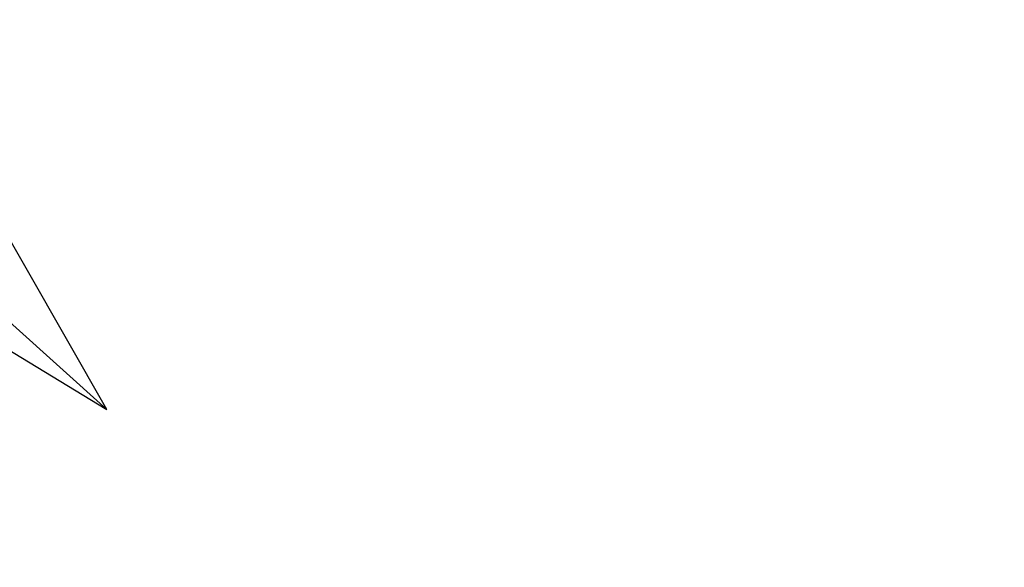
# Model space of a CAD drawing. Header units: millimetres. Extents: x 22 to 177, y -71 to 54.
# Tile 235 of 256: x 71.33 to 72.943, y -52.507 to -51.61. Entities that reach past the tile are written whole.
import ezdxf

# ---------------------------------------------------------------- set-up
doc = ezdxf.new("R2010")
doc.units = ezdxf.units.MM
doc.header["$LTSCALE"] = 25.4
doc.layers.get('0').update_dxf_attribs({"true_color": 0xff5454})

# ---------------------------------------------------------------- blocks, each defined once
blk = doc.blocks.new('PROFILE-IRIS-LED-20W-9004-9005-9006-9007.STL#2')
at = {"color": 18, "true_color": 0x000000}
mesh = blk.add_polyface(dxfattribs=at)
corners = [(117.4359, -54.3076, 36.6924), (71.5411, 15.61, 142.8281), (113.9947, -58.7407, 38.4506), (74.9824, 20.0432, 141.0699)]
mesh.append_faces([[corners[k] for k in face] for face in [(0, 1, 2), (1, 0, 3)]], dxfattribs={"vtx0": -1, "color": 18})
mesh = blk.add_polyface(dxfattribs=at)
corners = [(73.5797, -5.711, 120.8519), (105.3409, -55.3282, 48.44), (72.5993, -6.6436, 120.602)]
mesh.append_faces([[corners[k] for k in face] for face in [(0, 1, 2)]], dxfattribs={"color": 18})
mesh = blk.add_polyface(dxfattribs=at)
corners = [(72.5993, -6.6436, 120.602), (105.3409, -55.3282, 48.44), (71.4686, -7.416, 120.5185)]
mesh.append_faces([[corners[k] for k in face] for face in [(0, 1, 2)]], dxfattribs={"color": 18})
mesh = blk.add_polyface(dxfattribs=at)
corners = [(72.9862, -7.3132, 121.2374), (71.8519, -8.0874, 121.1527), (104.9004, -65.9666, 39.8988)]
mesh.append_faces([[corners[k] for k in face] for face in [(0, 1, 2)]], dxfattribs={"color": 18})
mesh = blk.add_polyface(dxfattribs=at)
corners = [(105.3409, -55.3282, 48.44), (100.6414, -58.5076, 48.7934), (71.4686, -7.416, 120.5185)]
mesh.append_faces([[corners[k] for k in face] for face in [(0, 1, 2)]], dxfattribs={"color": 18})
mesh = blk.add_polyface(dxfattribs=at)
corners = [(71.8519, -8.0874, 121.1527), (99.5969, -68.4817, 39.5333), (104.9004, -65.9666, 39.8988)]
mesh.append_faces([[corners[k] for k in face] for face in [(0, 1, 2)]], dxfattribs={"color": 18})
at = {"color": 7, "true_color": 0xffffff}
mesh = blk.add_polyface(dxfattribs=at)
corners = [(71.4726, -52.2485, 45.3707), (68.1483, -49.2548, 45.3783), (68.9973, -50.7419, 43.2907), (70.6235, -50.7615, 47.4583)]
mesh.append_faces([[corners[k] for k in face] for face in [(0, 1, 2), (1, 0, 3)]], dxfattribs={"vtx0": -1, "color": 7})

msp = doc.modelspace()

# ---------------------------------------------------------------- block references
at = {"color": 0}
msp.add_blockref('PROFILE-IRIS-LED-20W-9004-9005-9006-9007.STL#2', (0, 0), dxfattribs=at)

doc.saveas('drawing.dxf')
